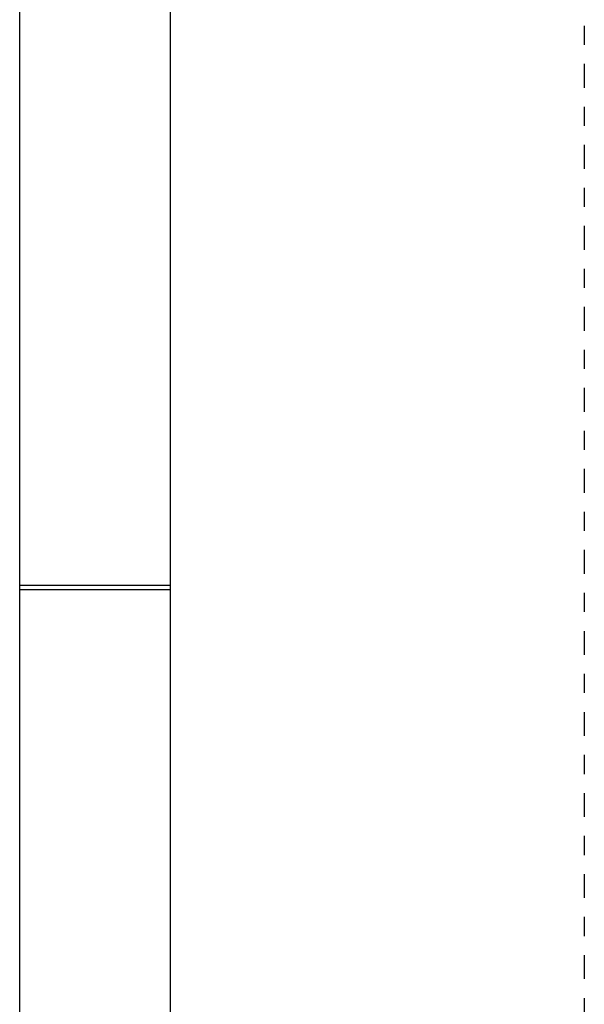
# Model space of a CAD drawing. Header units: feet. Extents: x 0 to 152508, y 0 to 59434.
# Tile 100 of 114: x 152351.88 to 152354.84, y 59413.62 to 59418.79. Entities that reach past the tile are written whole.
import ezdxf

# ---------------------------------------------------------------- set-up
doc = ezdxf.new("R2010")
doc.units = ezdxf.units.FT
doc.header["$LTSCALE"] = 0.1
doc.header["$MEASUREMENT"] = 0
doc.linetypes.add('Trellis Base$0$CENTER', pattern=[2, 1.25, -0.25, 0.25, -0.25])
doc.layers.add('Bridge plan$0$VG_P_Cells', color=252, linetype='Continuous', lineweight=13)
doc.layers.add('Trellis Base$0$L-CNTR', color=230, linetype='Trellis Base$0$CENTER')

# ---------------------------------------------------------------- blocks, each defined once
blk = doc.blocks.new('Bridge plan')
at = {"layer": 'Bridge plan$0$VG_P_Cells', "lineweight": -3}
for p, q in [((1828090.9419, 711604.9668), (1828090.942, 711623.1104)), ((1828091.7336, 711604.9668), (1828091.7337, 711623.1104)), ((1828091.7336, 711617.0836), (1828090.942, 711617.0836)), ((1828090.942, 711617.0628), (1828091.7336, 711617.0628))]:
    blk.add_line(p, q, dxfattribs=at)
blk = doc.blocks.new('Trellis Base')
at = {"layer": 'Trellis Base$0$L-CNTR'}
blk.add_lwpolyline([(152354.8415, 59434.282), (152354.8415, 59373.5848)], dxfattribs=at)
blk.add_blockref('Bridge plan', (-1675739.0633, -652201.2631))

msp = doc.modelspace()

# ---------------------------------------------------------------- block references
msp.add_blockref('Trellis Base', (0, 0))

doc.saveas('drawing.dxf')
